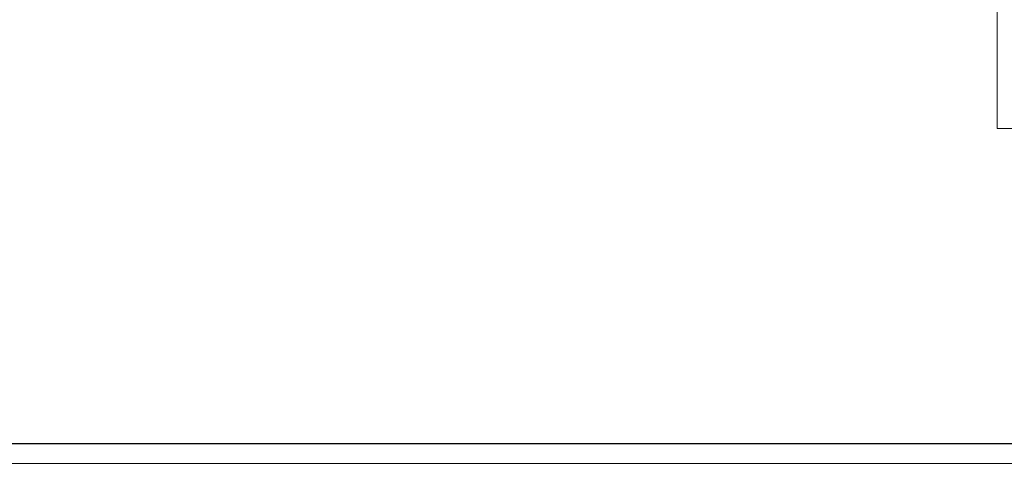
# Model space of a CAD drawing. Header units: millimetres. Extents: x 3698380 to 4312681, y 679670 to 844285.
# Tile 64 of 100: x 4071183 to 4096331, y 766619 to 777957. Entities that reach past the tile are written whole.
import ezdxf

# ---------------------------------------------------------------- set-up
doc = ezdxf.new("R2010")
doc.units = ezdxf.units.MM
doc.header["$LTSCALE"] = 10
doc.layers.add('A_wymiary', color=1, linetype='Continuous')
doc.layers.add('tabelka', color=7, linetype='Continuous', lineweight=9)

# ---------------------------------------------------------------- blocks, each defined once
blk = doc.blocks.new('d')
at = {"color": 252, "lineweight": 9}
for p, q in [((3747510.58, 823353.19), (3747510.58, 775173.19)), ((3747510.58, 775173.19), (3748760.58, 775173.19))]:
    blk.add_line(p, q, dxfattribs=at)

msp = doc.modelspace()

# ---------------------------------------------------------------- block references
at = {"layer": 'A_wymiary'}
msp.add_blockref('d', (348635, 0), dxfattribs=at)

# ---------------------------------------------------------------- next in the draw order: linework, layer by layer
at = {"layer": 'DEFPOINTS'}
msp.add_lwpolyline([(4042015, 767119), (4042015, 825519), (4131015, 825519), (4131015, 767119)], close=True, dxfattribs=at)
at = {"layer": 'tabelka'}
for points in [[(4041515, 766619), (4041515, 826019), (4131515, 826019), (4131515, 766619)], [(4044015, 767119), (4044015, 825519), (4131015, 825519), (4131015, 767119)]]:
    msp.add_lwpolyline(points, close=True, dxfattribs=at)

doc.saveas('drawing.dxf')
